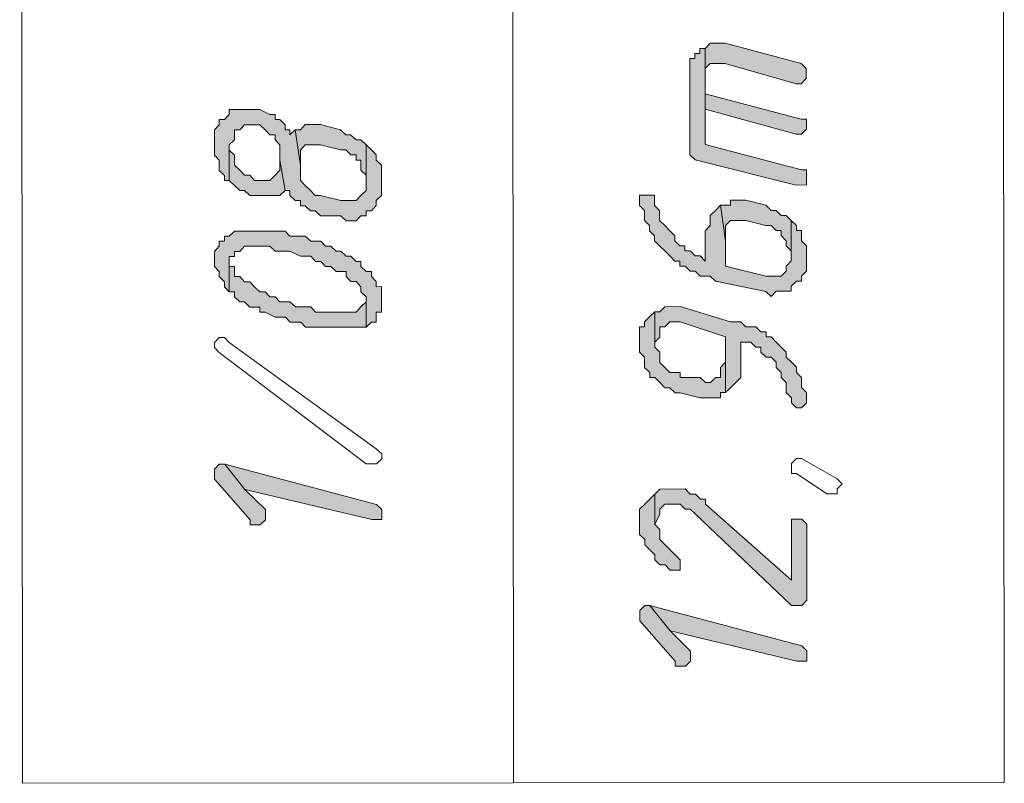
# Model space of a CAD drawing. Header units: inches. Extents: x -5850 to 5646, y 8947 to 13007.
# Tile 28 of 256: x -3538 to -3456, y 9575 to 9639. Entities that reach past the tile are written whole.
import ezdxf

# ---------------------------------------------------------------- set-up
doc = ezdxf.new("R2010")
doc.units = ezdxf.units.IN
doc.header["$MEASUREMENT"] = 0
for name, color, linetype in [('at_Entity', 7, 'Continuous'), ('at_Rect', 7, 'Continuous'), ('at_Solid', 7, 'Continuous')]:
    doc.layers.add(name, color=color, linetype=linetype)

msp = doc.modelspace()

# ---------------------------------------------------------------- hatches: boundary and pattern name
at = {"layer": 'at_Solid', "lineweight": 20}
for points in [[(-3480.579, 9636.155), (-3480.574, 9631.086), (-3480.577, 9634.047), (-3480.577, 9634.465), (-3480.154, 9634.89), (-3478.888, 9634.891), (-3472.97, 9633.206), (-3472.546, 9633.207), (-3472.128, 9633.631), (-3472.129, 9634.055), (-3472.129, 9634.473), (-3472.548, 9634.896), (-3478.89, 9636.58), (-3480.156, 9636.579)], [(-3481.843, 9634.464), (-3481.837, 9627.287), (-3481.413, 9626.864), (-3472.963, 9624.758), (-3472.121, 9624.759), (-3472.121, 9625.606), (-3472.122, 9626.025), (-3472.54, 9626.024), (-3480.572, 9628.131), (-3480.579, 9636.155), (-3481.003, 9636.155), (-3481.002, 9635.736), (-3481.421, 9635.736), (-3481.42, 9635.312), (-3481.844, 9635.312), (-3481.844, 9634.888)], [(-3480.574, 9631.086), (-3472.966, 9628.985), (-3472.543, 9628.985), (-3472.125, 9629.404), (-3472.125, 9629.828), (-3472.125, 9630.252), (-3472.544, 9630.251), (-3480.576, 9632.352), (-3480.577, 9634.047)], [(-3521.531, 9628.518), (-3521.53, 9627.252), (-3521.139, 9626.828), (-3521.138, 9625.981), (-3520.692, 9625.563), (-3520.691, 9625.139), (-3520.301, 9625.14), (-3520.304, 9628.095), (-3519.858, 9628.519), (-3519.859, 9629.361), (-3519.413, 9629.362), (-3519.023, 9629.786), (-3517.74, 9629.787), (-3517.294, 9629.364), (-3516.903, 9628.946), (-3516.457, 9628.946), (-3516.456, 9628.522), (-3516.066, 9628.099), (-3516.065, 9626.833), (-3515.616, 9624.296), (-3515.226, 9624.297), (-3515.225, 9623.878), (-3514.779, 9623.455), (-3514.333, 9623.455), (-3514.332, 9623.031), (-3513.942, 9623.032), (-3513.496, 9622.608), (-3513.105, 9622.609), (-3512.659, 9622.191), (-3510.986, 9622.192), (-3510.539, 9621.769), (-3509.703, 9621.77), (-3509.313, 9622.194), (-3508.867, 9622.194), (-3508.867, 9622.613), (-3508.421, 9622.613), (-3508.031, 9623.037), (-3508.032, 9623.461), (-3507.586, 9623.885), (-3507.587, 9624.727), (-3507.588, 9626.417), (-3508.035, 9626.84), (-3508.035, 9627.264), (-3508.426, 9627.682), (-3508.872, 9628.105), (-3508.869, 9624.302), (-3509.314, 9623.884), (-3509.704, 9623.459), (-3510.987, 9623.458), (-3512.66, 9623.881), (-3513.106, 9623.88), (-3513.497, 9624.298), (-3513.944, 9624.721), (-3514.334, 9625.145), (-3514.336, 9626.411), (-3514.784, 9629.366), (-3515.23, 9628.947), (-3515.23, 9629.365), (-3515.621, 9629.365), (-3515.621, 9629.789), (-3516.068, 9630.212), (-3516.458, 9630.212), (-3516.458, 9630.636), (-3516.904, 9630.635), (-3517.741, 9631.053), (-3520.306, 9631.051), (-3520.306, 9630.632), (-3520.696, 9630.208), (-3521.142, 9630.208), (-3521.142, 9629.784), (-3521.532, 9629.36), (-3521.531, 9628.942)], [(-3514.784, 9629.366), (-3514.336, 9626.411), (-3514.337, 9627.677), (-3513.947, 9628.101), (-3512.664, 9628.102), (-3510.991, 9627.68), (-3510.545, 9627.68), (-3510.154, 9627.262), (-3509.708, 9627.263), (-3509.707, 9626.839), (-3509.317, 9626.839), (-3509.316, 9625.991), (-3508.87, 9625.574), (-3508.869, 9625.15), (-3508.872, 9628.105), (-3509.319, 9628.529), (-3509.709, 9628.528), (-3510.155, 9628.952), (-3510.546, 9628.951), (-3510.992, 9629.369), (-3512.666, 9629.792), (-3513.948, 9629.79), (-3514.338, 9629.366)], [(-3520.301, 9625.14), (-3519.855, 9624.716), (-3519.408, 9624.293), (-3519.018, 9624.293), (-3518.571, 9623.875), (-3516.062, 9623.878), (-3515.616, 9624.296), (-3516.065, 9626.833), (-3516.064, 9625.985), (-3516.454, 9625.567), (-3516.9, 9625.143), (-3518.182, 9625.141), (-3518.573, 9625.565), (-3519.019, 9625.565), (-3519.41, 9625.982), (-3519.856, 9626.406), (-3519.857, 9627.253), (-3520.303, 9627.671), (-3520.304, 9628.095)], [(-3486.06, 9623.481), (-3486.06, 9623.057), (-3485.636, 9622.633), (-3485.635, 9621.791), (-3485.211, 9621.368), (-3485.211, 9620.944), (-3484.786, 9620.526), (-3484.786, 9620.102), (-3484.367, 9619.679), (-3483.943, 9619.255), (-3483.519, 9618.838), (-3483.095, 9618.414), (-3482.671, 9618.415), (-3482.671, 9617.991), (-3482.252, 9617.991), (-3481.828, 9617.573), (-3481.404, 9617.574), (-3480.986, 9617.15), (-3480.138, 9617.151), (-3479.714, 9616.728), (-3475.492, 9615.889), (-3475.068, 9615.466), (-3474.644, 9615.89), (-3473.378, 9615.891), (-3473.379, 9616.309), (-3472.955, 9616.734), (-3472.532, 9616.734), (-3472.532, 9617.158), (-3472.114, 9617.582), (-3472.115, 9618.424), (-3472.116, 9619.69), (-3472.535, 9620.113), (-3472.535, 9620.955), (-3472.959, 9620.955), (-3472.96, 9621.379), (-3473.384, 9621.802), (-3473.381, 9618.847), (-3473.381, 9618.423), (-3473.804, 9617.999), (-3473.804, 9617.58), (-3474.227, 9617.156), (-3475.493, 9617.155), (-3478.873, 9617.994), (-3478.875, 9620.108), (-3479.301, 9623.063), (-3479.719, 9622.639), (-3480.143, 9622.22), (-3480.142, 9621.372), (-3480.565, 9620.948), (-3480.563, 9618.416), (-3480.987, 9618.84), (-3481.406, 9618.84), (-3481.83, 9619.257), (-3482.254, 9619.257), (-3482.254, 9619.681), (-3482.672, 9619.68), (-3483.096, 9620.104), (-3483.097, 9620.528), (-3483.521, 9620.946), (-3483.945, 9621.369), (-3484.369, 9621.792), (-3484.37, 9622.634), (-3484.789, 9623.058), (-3484.789, 9623.482), (-3484.789, 9623.905), (-3486.061, 9623.904)], [(-3479.301, 9623.063), (-3478.875, 9620.108), (-3478.876, 9621.373), (-3478.453, 9621.798), (-3477.187, 9621.799), (-3475.497, 9621.376), (-3475.073, 9621.377), (-3474.649, 9620.953), (-3474.231, 9620.954), (-3474.23, 9620.536), (-3473.806, 9620.112), (-3473.806, 9619.688), (-3473.381, 9619.265), (-3473.381, 9618.847), (-3473.384, 9621.802), (-3473.808, 9622.226), (-3474.232, 9622.225), (-3474.65, 9622.643), (-3475.074, 9622.643), (-3475.498, 9623.066), (-3477.188, 9623.488), (-3478.454, 9623.487), (-3478.454, 9623.063), (-3478.878, 9623.063)], [(-3521.522, 9618.804), (-3521.522, 9617.956), (-3521.131, 9617.538), (-3521.13, 9617.114), (-3520.684, 9616.691), (-3520.684, 9616.267), (-3520.293, 9615.849), (-3520.295, 9618.805), (-3519.849, 9618.805), (-3519.85, 9619.223), (-3519.404, 9619.224), (-3519.014, 9619.648), (-3516.895, 9619.65), (-3516.448, 9619.226), (-3515.221, 9619.228), (-3514.329, 9618.81), (-3513.492, 9618.811), (-3513.102, 9618.387), (-3512.655, 9618.388), (-3512.265, 9617.964), (-3511.819, 9617.965), (-3511.372, 9617.547), (-3510.536, 9617.548), (-3510.535, 9617.124), (-3510.145, 9616.7), (-3509.698, 9616.701), (-3509.308, 9616.277), (-3509.307, 9615.859), (-3508.861, 9615.436), (-3508.859, 9612.898), (-3508.413, 9613.323), (-3508.022, 9613.323), (-3508.023, 9614.165), (-3507.577, 9614.165), (-3507.578, 9615.013), (-3507.579, 9616.279), (-3508.025, 9616.278), (-3508.025, 9616.702), (-3508.416, 9617.126), (-3508.417, 9617.55), (-3508.863, 9617.549), (-3509.309, 9617.967), (-3509.31, 9618.391), (-3509.7, 9618.39), (-3510.146, 9618.814), (-3510.537, 9618.813), (-3510.983, 9619.231), (-3511.374, 9619.231), (-3511.82, 9619.654), (-3512.266, 9619.654), (-3512.657, 9620.077), (-3513.493, 9620.077), (-3513.94, 9620.5), (-3515.222, 9620.499), (-3515.613, 9620.917), (-3519.851, 9620.913), (-3520.297, 9620.494), (-3520.687, 9620.494), (-3520.687, 9620.07), (-3521.133, 9620.07), (-3521.133, 9619.646), (-3521.523, 9619.222)], [(-3520.293, 9615.849), (-3519.847, 9615.85), (-3519.846, 9615.426), (-3519.4, 9615.002), (-3519.01, 9615.003), (-3518.563, 9614.579), (-3517.727, 9614.58), (-3517.726, 9614.156), (-3517.28, 9614.157), (-3516.443, 9613.739), (-3515.607, 9613.74), (-3515.216, 9613.317), (-3514.324, 9613.317), (-3513.933, 9612.894), (-3508.859, 9612.898), (-3508.861, 9615.436), (-3508.86, 9615.012), (-3509.306, 9614.588), (-3509.696, 9614.164), (-3513.098, 9614.16), (-3513.488, 9614.584), (-3514.771, 9614.583), (-3515.218, 9615.006), (-3516.054, 9615.005), (-3516.445, 9615.429), (-3516.891, 9615.429), (-3517.282, 9615.852), (-3517.728, 9615.852), (-3518.174, 9616.269), (-3518.565, 9616.693), (-3519.011, 9616.692), (-3519.402, 9617.116), (-3519.848, 9617.116), (-3519.849, 9617.958), (-3520.295, 9617.957), (-3520.295, 9618.381)], [(-3484.781, 9614.186), (-3484.778, 9611.654), (-3484.361, 9612.078), (-3484.361, 9612.92), (-3483.938, 9612.921), (-3483.514, 9613.345), (-3482.667, 9613.346), (-3478.868, 9612.083), (-3478.864, 9607.438), (-3478.44, 9607.857), (-3478.017, 9608.281), (-3477.593, 9608.705), (-3477.596, 9611.66), (-3476.754, 9611.661), (-3476.335, 9611.238), (-3475.912, 9611.238), (-3475.911, 9610.82), (-3475.487, 9610.397), (-3475.063, 9610.397), (-3474.639, 9609.973), (-3474.639, 9609.55), (-3474.22, 9609.126), (-3474.22, 9608.708), (-3473.795, 9608.285), (-3473.795, 9607.443), (-3473.371, 9607.019), (-3473.37, 9606.595), (-3472.946, 9606.172), (-3472.522, 9606.172), (-3472.104, 9606.596), (-3472.105, 9607.02), (-3472.105, 9607.444), (-3472.524, 9607.862), (-3472.524, 9608.71), (-3472.949, 9609.127), (-3472.949, 9609.551), (-3473.373, 9609.975), (-3473.797, 9610.398), (-3473.798, 9610.822), (-3474.222, 9611.24), (-3474.641, 9611.663), (-3475.065, 9612.087), (-3475.489, 9612.086), (-3475.489, 9612.51), (-3475.913, 9612.51), (-3476.337, 9612.927), (-3477.179, 9612.927), (-3477.598, 9613.35), (-3478.445, 9613.349), (-3482.668, 9614.611), (-3483.939, 9614.61), (-3484.362, 9614.186)], [(-3486.05, 9612.077), (-3486.049, 9610.811), (-3485.625, 9610.387), (-3485.624, 9609.54), (-3485.2, 9609.116), (-3485.2, 9608.698), (-3484.776, 9608.699), (-3484.357, 9608.275), (-3483.933, 9607.852), (-3483.509, 9607.852), (-3483.085, 9607.434), (-3482.661, 9607.435), (-3480.977, 9607.012), (-3479.287, 9607.014), (-3479.287, 9607.438), (-3478.864, 9607.438), (-3478.866, 9609.97), (-3479.289, 9609.546), (-3479.289, 9608.703), (-3479.707, 9608.703), (-3480.13, 9608.279), (-3480.554, 9608.279), (-3480.978, 9608.702), (-3482.662, 9608.7), (-3482.663, 9609.119), (-3483.51, 9609.118), (-3483.935, 9609.541), (-3484.359, 9609.965), (-3484.359, 9610.812), (-3484.778, 9611.23), (-3484.781, 9614.186), (-3485.204, 9613.767), (-3485.628, 9613.343), (-3485.627, 9612.919), (-3486.051, 9612.919), (-3486.051, 9612.501)], [(-3521.506, 9600.641), (-3521.506, 9600.217), (-3518.547, 9596.841), (-3518.547, 9596.417), (-3517.71, 9596.418), (-3517.265, 9596.842), (-3517.265, 9597.266), (-3517.265, 9597.684), (-3518.996, 9599.372), (-3520.67, 9601.484), (-3521.116, 9601.484), (-3521.506, 9601.06)], [(-3520.67, 9601.484), (-3518.996, 9599.372), (-3508.398, 9596.85), (-3507.562, 9596.851), (-3507.562, 9597.693), (-3508.009, 9598.116)], [(-3486.037, 9596.87), (-3486.036, 9595.604), (-3485.611, 9595.181), (-3485.611, 9594.757), (-3485.187, 9594.333), (-3484.763, 9593.91), (-3484.762, 9593.492), (-3484.344, 9593.068), (-3483.92, 9593.069), (-3483.496, 9592.645), (-3482.648, 9592.646), (-3482.649, 9593.494), (-3483.073, 9593.911), (-3483.497, 9594.335), (-3483.921, 9594.758), (-3484.346, 9595.182), (-3484.346, 9596.024), (-3484.765, 9596.447), (-3484.767, 9598.979), (-3485.191, 9598.56), (-3485.614, 9598.136), (-3486.037, 9597.712), (-3486.037, 9597.294)], [(-3484.767, 9598.979), (-3484.765, 9596.447), (-3484.347, 9597.295), (-3484.348, 9597.713), (-3483.924, 9598.138), (-3482.653, 9598.139), (-3482.234, 9597.715), (-3481.811, 9597.716), (-3481.386, 9597.298), (-3473.355, 9589.699), (-3472.507, 9589.699), (-3472.09, 9590.124), (-3472.095, 9596.458), (-3472.514, 9596.882), (-3473.361, 9596.881), (-3473.357, 9591.812), (-3480.545, 9598.141), (-3480.545, 9598.564), (-3480.969, 9598.564), (-3481.388, 9598.982), (-3481.812, 9598.982), (-3482.236, 9599.405), (-3484.349, 9599.403)], [(-3486.03, 9588.84), (-3486.029, 9588.422), (-3483.065, 9585.045), (-3483.065, 9584.621), (-3482.223, 9584.622), (-3481.799, 9585.046), (-3481.8, 9585.47), (-3481.8, 9585.888), (-3483.491, 9587.582), (-3485.183, 9589.688), (-3485.606, 9589.688), (-3486.03, 9589.264)], [(-3485.183, 9589.688), (-3483.491, 9587.582), (-3472.927, 9585.054), (-3472.085, 9585.055), (-3472.086, 9585.897), (-3472.504, 9586.32)]]:
    msp.add_hatch(color=7, dxfattribs=at).paths.add_polyline_path(points)

# ---------------------------------------------------------------- linework, layer by layer
at = {"layer": 'at_Entity', "color": 7, "lineweight": 20}
for p, q in [((-3496.556, 9574.895), (-3496.785, 9831.293)), ((-3480.156, 9636.579), (-3480.579, 9636.155)), ((-3478.89, 9636.58), (-3480.156, 9636.579)), ((-3472.548, 9634.896), (-3478.89, 9636.58)), ((-3481.002, 9635.736), (-3481.421, 9635.736)), ((-3481.421, 9635.736), (-3481.42, 9635.312)), ((-3480.579, 9636.155), (-3481.003, 9636.155)), ((-3481.003, 9636.155), (-3481.002, 9635.736)), ((-3480.579, 9636.155), (-3480.574, 9631.086)), ((-3480.572, 9628.131), (-3480.579, 9636.155)), ((-3481.42, 9635.312), (-3481.844, 9635.312)), ((-3481.844, 9635.312), (-3481.844, 9634.888)), ((-3481.844, 9634.888), (-3481.843, 9634.464)), ((-3480.577, 9634.465), (-3480.154, 9634.89)), ((-3480.154, 9634.89), (-3478.888, 9634.891)), ((-3478.888, 9634.891), (-3472.97, 9633.206)), ((-3472.129, 9634.473), (-3472.548, 9634.896)), ((-3481.843, 9634.464), (-3481.837, 9627.287)), ((-3480.577, 9634.047), (-3480.577, 9634.465)), ((-3472.129, 9634.055), (-3472.129, 9634.473)), ((-3480.576, 9632.352), (-3480.577, 9634.047)), ((-3480.577, 9634.047), (-3480.574, 9631.086)), ((-3480.574, 9631.086), (-3480.577, 9634.047)), ((-3472.546, 9633.207), (-3472.128, 9633.631)), ((-3472.128, 9633.631), (-3472.129, 9634.055)), ((-3472.97, 9633.206), (-3472.546, 9633.207)), ((-3472.544, 9630.251), (-3480.576, 9632.352)), ((-3517.741, 9631.053), (-3520.306, 9631.051)), ((-3520.306, 9631.051), (-3520.306, 9630.632)), ((-3516.904, 9630.635), (-3517.741, 9631.053)), ((-3480.574, 9631.086), (-3472.966, 9628.985)), ((-3520.696, 9630.208), (-3521.142, 9630.208)), ((-3521.142, 9630.208), (-3521.142, 9629.784)), ((-3520.306, 9630.632), (-3520.696, 9630.208)), ((-3516.458, 9630.636), (-3516.904, 9630.635)), ((-3516.458, 9630.212), (-3516.458, 9630.636)), ((-3516.068, 9630.212), (-3516.458, 9630.212)), ((-3515.621, 9629.789), (-3516.068, 9630.212)), ((-3472.125, 9630.252), (-3472.544, 9630.251)), ((-3472.125, 9629.828), (-3472.125, 9630.252)), ((-3521.142, 9629.784), (-3521.532, 9629.36)), ((-3521.532, 9629.36), (-3521.531, 9628.942)), ((-3519.859, 9629.361), (-3519.413, 9629.362)), ((-3519.858, 9628.519), (-3519.859, 9629.361)), ((-3519.413, 9629.362), (-3519.023, 9629.786)), ((-3519.023, 9629.786), (-3517.74, 9629.787)), ((-3517.74, 9629.787), (-3517.294, 9629.364)), ((-3517.294, 9629.364), (-3517.294, 9629.364)), ((-3517.294, 9629.364), (-3516.903, 9628.946)), ((-3515.621, 9629.365), (-3515.621, 9629.789)), ((-3515.23, 9629.365), (-3515.621, 9629.365)), ((-3514.784, 9629.366), (-3515.23, 9628.947)), ((-3515.23, 9628.947), (-3515.23, 9629.365)), ((-3514.784, 9629.366), (-3514.336, 9626.411)), ((-3514.338, 9629.366), (-3514.784, 9629.366)), ((-3514.336, 9626.411), (-3514.784, 9629.366)), ((-3513.948, 9629.79), (-3514.338, 9629.366)), ((-3512.666, 9629.792), (-3513.948, 9629.79)), ((-3510.992, 9629.369), (-3512.666, 9629.792)), ((-3510.546, 9628.951), (-3510.992, 9629.369)), ((-3472.543, 9628.985), (-3472.125, 9629.404)), ((-3472.125, 9629.404), (-3472.125, 9629.828)), ((-3521.531, 9628.942), (-3521.531, 9628.518)), ((-3521.531, 9628.518), (-3521.53, 9627.252)), ((-3520.304, 9628.095), (-3519.858, 9628.519)), ((-3516.903, 9628.946), (-3516.457, 9628.946)), ((-3516.457, 9628.946), (-3516.456, 9628.522)), ((-3516.456, 9628.522), (-3516.066, 9628.099)), ((-3510.155, 9628.952), (-3510.546, 9628.951)), ((-3509.709, 9628.528), (-3510.155, 9628.952)), ((-3509.319, 9628.529), (-3509.709, 9628.528)), ((-3508.872, 9628.105), (-3509.319, 9628.529)), ((-3472.966, 9628.985), (-3472.543, 9628.985)), ((-3520.303, 9627.671), (-3520.304, 9628.095)), ((-3520.304, 9628.095), (-3520.301, 9625.14)), ((-3520.301, 9625.14), (-3520.304, 9628.095)), ((-3520.304, 9628.095), (-3520.304, 9628.095)), ((-3519.857, 9627.253), (-3520.303, 9627.671)), ((-3516.066, 9628.099), (-3516.065, 9626.833)), ((-3514.337, 9627.677), (-3513.947, 9628.101)), ((-3514.336, 9626.411), (-3514.337, 9627.677)), ((-3514.337, 9627.677), (-3514.337, 9627.677)), ((-3513.947, 9628.101), (-3512.664, 9628.102)), ((-3512.664, 9628.102), (-3510.991, 9627.68)), ((-3510.991, 9627.68), (-3510.545, 9627.68)), ((-3510.545, 9627.68), (-3510.154, 9627.262)), ((-3508.869, 9625.15), (-3508.872, 9628.105)), ((-3508.872, 9628.105), (-3508.872, 9628.105)), ((-3508.426, 9627.682), (-3508.872, 9628.105)), ((-3508.872, 9628.105), (-3508.869, 9624.302)), ((-3508.035, 9627.264), (-3508.426, 9627.682)), ((-3508.426, 9627.682), (-3508.426, 9627.682)), ((-3472.54, 9626.024), (-3480.572, 9628.131)), ((-3521.53, 9627.252), (-3521.139, 9626.828)), ((-3521.139, 9626.828), (-3521.138, 9625.981)), ((-3519.856, 9626.406), (-3519.857, 9627.253)), ((-3515.616, 9624.296), (-3516.065, 9626.833)), ((-3516.065, 9626.833), (-3516.064, 9625.985)), ((-3516.065, 9626.833), (-3515.616, 9624.296)), ((-3510.154, 9627.262), (-3509.708, 9627.263)), ((-3509.708, 9627.263), (-3509.707, 9626.839)), ((-3509.707, 9626.839), (-3509.317, 9626.839)), ((-3509.317, 9626.839), (-3509.316, 9625.991)), ((-3508.035, 9626.84), (-3508.035, 9627.264)), ((-3507.588, 9626.417), (-3508.035, 9626.84)), ((-3481.837, 9627.287), (-3481.837, 9627.287)), ((-3481.837, 9627.287), (-3481.413, 9626.864)), ((-3481.413, 9626.864), (-3472.963, 9624.758)), ((-3521.138, 9625.981), (-3520.692, 9625.563)), ((-3519.41, 9625.982), (-3519.856, 9626.406)), ((-3519.019, 9625.565), (-3519.41, 9625.982)), ((-3519.41, 9625.982), (-3519.41, 9625.982)), ((-3516.064, 9625.985), (-3516.454, 9625.567)), ((-3514.334, 9625.145), (-3514.336, 9626.411)), ((-3509.316, 9625.991), (-3508.87, 9625.574)), ((-3507.587, 9624.727), (-3507.588, 9626.417)), ((-3472.122, 9626.025), (-3472.54, 9626.024)), ((-3472.121, 9625.606), (-3472.122, 9626.025)), ((-3520.692, 9625.563), (-3520.691, 9625.139)), ((-3520.691, 9625.139), (-3520.301, 9625.14)), ((-3520.301, 9625.14), (-3519.855, 9624.716)), ((-3518.573, 9625.565), (-3519.019, 9625.565)), ((-3518.182, 9625.141), (-3518.573, 9625.565)), ((-3516.9, 9625.143), (-3518.182, 9625.141)), ((-3516.454, 9625.567), (-3516.9, 9625.143)), ((-3516.454, 9625.567), (-3516.454, 9625.567)), ((-3513.944, 9624.721), (-3514.334, 9625.145)), ((-3508.87, 9625.574), (-3508.869, 9625.15)), ((-3472.121, 9624.759), (-3472.121, 9625.606)), ((-3519.855, 9624.716), (-3519.855, 9624.716)), ((-3519.855, 9624.716), (-3519.408, 9624.293)), ((-3519.408, 9624.293), (-3519.018, 9624.293)), ((-3519.018, 9624.293), (-3518.571, 9623.875)), ((-3516.062, 9623.878), (-3515.616, 9624.296)), ((-3515.616, 9624.296), (-3515.226, 9624.297)), ((-3515.226, 9624.297), (-3515.225, 9623.878)), ((-3513.497, 9624.298), (-3513.944, 9624.721)), ((-3513.106, 9623.88), (-3513.497, 9624.298)), ((-3513.497, 9624.298), (-3513.497, 9624.298)), ((-3508.869, 9624.302), (-3509.314, 9623.884)), ((-3507.586, 9623.885), (-3507.587, 9624.727)), ((-3472.963, 9624.758), (-3472.121, 9624.759)), ((-3518.571, 9623.875), (-3516.062, 9623.878)), ((-3515.225, 9623.878), (-3514.779, 9623.455)), ((-3514.779, 9623.455), (-3514.333, 9623.455)), ((-3514.333, 9623.455), (-3514.332, 9623.031)), ((-3512.66, 9623.881), (-3513.106, 9623.88)), ((-3510.987, 9623.458), (-3512.66, 9623.881)), ((-3509.704, 9623.459), (-3510.987, 9623.458)), ((-3509.314, 9623.884), (-3509.704, 9623.459)), ((-3509.314, 9623.884), (-3509.314, 9623.884)), ((-3508.032, 9623.461), (-3507.586, 9623.885)), ((-3508.031, 9623.037), (-3508.032, 9623.461)), ((-3484.789, 9623.905), (-3486.061, 9623.904)), ((-3486.061, 9623.904), (-3486.06, 9623.481)), ((-3486.06, 9623.481), (-3486.06, 9623.057)), ((-3484.789, 9623.482), (-3484.789, 9623.905)), ((-3484.789, 9623.058), (-3484.789, 9623.482)), ((-3477.188, 9623.488), (-3478.454, 9623.487)), ((-3478.454, 9623.487), (-3478.454, 9623.063)), ((-3475.498, 9623.066), (-3477.188, 9623.488)), ((-3514.332, 9623.031), (-3513.942, 9623.032)), ((-3513.942, 9623.032), (-3513.496, 9622.608)), ((-3513.496, 9622.608), (-3513.105, 9622.609)), ((-3513.105, 9622.609), (-3512.659, 9622.191)), ((-3508.867, 9622.194), (-3508.867, 9622.613)), ((-3508.867, 9622.613), (-3508.421, 9622.613)), ((-3508.421, 9622.613), (-3508.031, 9623.037)), ((-3486.06, 9623.057), (-3486.06, 9623.057)), ((-3486.06, 9623.057), (-3485.636, 9622.633)), ((-3485.636, 9622.633), (-3485.635, 9621.791)), ((-3484.37, 9622.634), (-3484.789, 9623.058)), ((-3484.369, 9621.792), (-3484.37, 9622.634)), ((-3479.719, 9622.639), (-3480.143, 9622.22)), ((-3479.301, 9623.063), (-3479.719, 9622.639)), ((-3479.719, 9622.639), (-3479.719, 9622.639)), ((-3479.301, 9623.063), (-3478.875, 9620.108)), ((-3478.878, 9623.063), (-3479.301, 9623.063)), ((-3478.875, 9620.108), (-3479.301, 9623.063)), ((-3478.454, 9623.063), (-3478.878, 9623.063)), ((-3475.074, 9622.643), (-3475.498, 9623.066)), ((-3474.65, 9622.643), (-3475.074, 9622.643)), ((-3474.232, 9622.225), (-3474.65, 9622.643)), ((-3512.659, 9622.191), (-3510.986, 9622.192)), ((-3510.986, 9622.192), (-3510.539, 9621.769)), ((-3510.539, 9621.769), (-3509.703, 9621.77)), ((-3509.703, 9621.77), (-3509.313, 9622.194)), ((-3509.313, 9622.194), (-3508.867, 9622.194)), ((-3485.635, 9621.791), (-3485.211, 9621.368)), ((-3483.945, 9621.369), (-3484.369, 9621.792)), ((-3480.143, 9622.22), (-3480.142, 9621.372)), ((-3478.876, 9621.373), (-3478.453, 9621.798)), ((-3478.453, 9621.798), (-3477.187, 9621.799)), ((-3477.187, 9621.799), (-3475.497, 9621.376)), ((-3473.808, 9622.226), (-3474.232, 9622.225)), ((-3473.384, 9621.802), (-3473.808, 9622.226)), ((-3473.381, 9618.847), (-3473.384, 9621.802)), ((-3473.384, 9621.802), (-3473.384, 9621.802)), ((-3472.96, 9621.379), (-3473.384, 9621.802)), ((-3473.384, 9621.802), (-3473.381, 9618.847)), ((-3519.851, 9620.913), (-3520.297, 9620.494)), ((-3515.613, 9620.917), (-3519.851, 9620.913)), ((-3515.222, 9620.499), (-3515.613, 9620.917)), ((-3485.211, 9621.368), (-3485.211, 9620.944)), ((-3485.211, 9620.944), (-3484.786, 9620.526)), ((-3483.521, 9620.946), (-3483.945, 9621.369)), ((-3483.945, 9621.369), (-3483.945, 9621.369)), ((-3483.097, 9620.528), (-3483.521, 9620.946)), ((-3480.142, 9621.372), (-3480.565, 9620.948)), ((-3480.565, 9620.948), (-3480.563, 9618.416)), ((-3478.875, 9620.108), (-3478.876, 9621.373)), ((-3478.876, 9621.373), (-3478.876, 9621.373)), ((-3475.497, 9621.376), (-3475.073, 9621.377)), ((-3475.073, 9621.377), (-3474.649, 9620.953)), ((-3474.649, 9620.953), (-3474.231, 9620.954)), ((-3474.231, 9620.954), (-3474.23, 9620.536)), ((-3472.959, 9620.955), (-3472.96, 9621.379)), ((-3472.535, 9620.955), (-3472.959, 9620.955)), ((-3472.535, 9620.113), (-3472.535, 9620.955)), ((-3520.297, 9620.494), (-3520.687, 9620.494)), ((-3520.687, 9620.494), (-3520.687, 9620.07)), ((-3513.94, 9620.5), (-3515.222, 9620.499)), ((-3513.493, 9620.077), (-3513.94, 9620.5)), ((-3484.786, 9620.526), (-3484.786, 9620.102)), ((-3484.786, 9620.102), (-3484.367, 9619.679)), ((-3483.096, 9620.104), (-3483.097, 9620.528)), ((-3482.672, 9619.68), (-3483.096, 9620.104)), ((-3478.873, 9617.994), (-3478.875, 9620.108)), ((-3474.23, 9620.536), (-3473.806, 9620.112)), ((-3473.806, 9620.112), (-3473.806, 9619.688)), ((-3472.116, 9619.69), (-3472.535, 9620.113)), ((-3521.133, 9619.646), (-3521.523, 9619.222)), ((-3520.687, 9620.07), (-3521.133, 9620.07)), ((-3521.133, 9620.07), (-3521.133, 9619.646)), ((-3519.404, 9619.224), (-3519.014, 9619.648)), ((-3519.014, 9619.648), (-3516.895, 9619.65)), ((-3516.895, 9619.65), (-3516.448, 9619.226)), ((-3512.657, 9620.077), (-3513.493, 9620.077)), ((-3512.266, 9619.654), (-3512.657, 9620.077)), ((-3511.82, 9619.654), (-3512.266, 9619.654)), ((-3511.374, 9619.231), (-3511.82, 9619.654)), ((-3484.367, 9619.679), (-3484.367, 9619.679)), ((-3484.367, 9619.679), (-3483.943, 9619.255)), ((-3482.254, 9619.681), (-3482.672, 9619.68)), ((-3482.254, 9619.257), (-3482.254, 9619.681)), ((-3473.806, 9619.688), (-3473.381, 9619.265)), ((-3472.115, 9618.424), (-3472.116, 9619.69)), ((-3521.523, 9619.222), (-3521.523, 9619.222)), ((-3521.523, 9619.222), (-3521.522, 9618.804)), ((-3521.522, 9618.804), (-3521.522, 9617.956)), ((-3520.293, 9615.849), (-3520.295, 9618.805)), ((-3520.295, 9618.805), (-3519.849, 9618.805)), ((-3519.85, 9619.223), (-3519.404, 9619.224)), ((-3519.849, 9618.805), (-3519.85, 9619.223)), ((-3516.448, 9619.226), (-3515.221, 9619.228)), ((-3515.221, 9619.228), (-3514.329, 9618.81)), ((-3514.329, 9618.81), (-3513.492, 9618.811)), ((-3513.492, 9618.811), (-3513.102, 9618.387)), ((-3510.983, 9619.231), (-3511.374, 9619.231)), ((-3510.537, 9618.813), (-3510.983, 9619.231)), ((-3510.146, 9618.814), (-3510.537, 9618.813)), ((-3509.7, 9618.39), (-3510.146, 9618.814)), ((-3483.943, 9619.255), (-3483.519, 9618.838)), ((-3483.519, 9618.838), (-3483.519, 9618.838)), ((-3483.519, 9618.838), (-3483.095, 9618.414)), ((-3481.83, 9619.257), (-3482.254, 9619.257)), ((-3481.406, 9618.84), (-3481.83, 9619.257)), ((-3480.987, 9618.84), (-3481.406, 9618.84)), ((-3480.563, 9618.416), (-3480.987, 9618.84)), ((-3473.381, 9619.265), (-3473.381, 9618.847)), ((-3473.381, 9618.847), (-3473.381, 9618.423)), ((-3521.522, 9617.956), (-3521.131, 9617.538)), ((-3520.295, 9617.957), (-3520.295, 9618.381)), ((-3520.295, 9618.381), (-3520.293, 9615.849)), ((-3519.849, 9617.958), (-3520.295, 9617.957)), ((-3519.848, 9617.116), (-3519.849, 9617.958)), ((-3513.102, 9618.387), (-3512.655, 9618.388)), ((-3512.655, 9618.388), (-3512.265, 9617.964)), ((-3512.265, 9617.964), (-3511.819, 9617.965)), ((-3511.819, 9617.965), (-3511.372, 9617.547)), ((-3509.31, 9618.391), (-3509.7, 9618.39)), ((-3509.309, 9617.967), (-3509.31, 9618.391)), ((-3508.863, 9617.549), (-3509.309, 9617.967)), ((-3483.095, 9618.414), (-3482.671, 9618.415)), ((-3482.671, 9618.415), (-3482.671, 9617.991)), ((-3482.671, 9617.991), (-3482.252, 9617.991)), ((-3482.252, 9617.991), (-3481.828, 9617.573)), ((-3480.563, 9618.416), (-3480.563, 9618.416)), ((-3475.493, 9617.155), (-3478.873, 9617.994)), ((-3473.381, 9618.423), (-3473.804, 9617.999)), ((-3473.804, 9617.999), (-3473.804, 9617.58)), ((-3472.114, 9617.582), (-3472.115, 9618.424)), ((-3521.131, 9617.538), (-3521.13, 9617.114)), ((-3521.13, 9617.114), (-3521.13, 9617.114)), ((-3521.13, 9617.114), (-3520.684, 9616.691)), ((-3519.402, 9617.116), (-3519.848, 9617.116)), ((-3519.011, 9616.692), (-3519.402, 9617.116)), ((-3511.372, 9617.547), (-3510.536, 9617.548)), ((-3510.536, 9617.548), (-3510.535, 9617.124)), ((-3510.535, 9617.124), (-3510.145, 9616.7)), ((-3508.417, 9617.55), (-3508.863, 9617.549)), ((-3508.416, 9617.126), (-3508.417, 9617.55)), ((-3508.025, 9616.702), (-3508.416, 9617.126)), ((-3481.828, 9617.573), (-3481.404, 9617.574)), ((-3481.404, 9617.574), (-3480.986, 9617.15)), ((-3480.986, 9617.15), (-3480.138, 9617.151)), ((-3480.138, 9617.151), (-3479.714, 9616.728)), ((-3474.227, 9617.156), (-3475.493, 9617.155)), ((-3473.804, 9617.58), (-3474.227, 9617.156)), ((-3473.804, 9617.58), (-3473.804, 9617.58)), ((-3472.532, 9617.158), (-3472.114, 9617.582)), ((-3472.532, 9616.734), (-3472.532, 9617.158)), ((-3520.684, 9616.691), (-3520.684, 9616.267)), ((-3520.684, 9616.267), (-3520.293, 9615.849)), ((-3518.565, 9616.693), (-3519.011, 9616.692)), ((-3518.174, 9616.269), (-3518.565, 9616.693)), ((-3517.728, 9615.852), (-3518.174, 9616.269)), ((-3510.145, 9616.7), (-3509.698, 9616.701)), ((-3509.698, 9616.701), (-3509.308, 9616.277)), ((-3509.308, 9616.277), (-3509.307, 9615.859)), ((-3508.025, 9616.278), (-3508.025, 9616.702)), ((-3507.579, 9616.279), (-3508.025, 9616.278)), ((-3507.578, 9615.013), (-3507.579, 9616.279)), ((-3479.714, 9616.728), (-3475.492, 9615.889)), ((-3473.379, 9616.309), (-3472.955, 9616.734)), ((-3473.378, 9615.891), (-3473.379, 9616.309)), ((-3472.955, 9616.734), (-3472.532, 9616.734)), ((-3520.293, 9615.849), (-3519.847, 9615.85)), ((-3519.847, 9615.85), (-3519.846, 9615.426)), ((-3519.846, 9615.426), (-3519.4, 9615.002)), ((-3517.282, 9615.852), (-3517.728, 9615.852)), ((-3516.891, 9615.429), (-3517.282, 9615.852)), ((-3516.445, 9615.429), (-3516.891, 9615.429)), ((-3516.054, 9615.005), (-3516.445, 9615.429)), ((-3509.307, 9615.859), (-3508.861, 9615.436)), ((-3508.859, 9612.898), (-3508.861, 9615.436)), ((-3508.861, 9615.436), (-3508.86, 9615.012)), ((-3508.861, 9615.436), (-3508.859, 9612.898)), ((-3475.492, 9615.889), (-3475.492, 9615.889)), ((-3475.492, 9615.889), (-3475.068, 9615.466)), ((-3475.068, 9615.466), (-3474.644, 9615.89)), ((-3475.068, 9615.466), (-3475.068, 9615.466)), ((-3474.644, 9615.89), (-3473.378, 9615.891)), ((-3519.4, 9615.002), (-3519.01, 9615.003)), ((-3519.01, 9615.003), (-3518.563, 9614.579)), ((-3518.563, 9614.579), (-3517.727, 9614.58)), ((-3517.727, 9614.58), (-3517.726, 9614.156)), ((-3515.218, 9615.006), (-3516.054, 9615.005)), ((-3514.771, 9614.583), (-3515.218, 9615.006)), ((-3513.488, 9614.584), (-3514.771, 9614.583)), ((-3513.098, 9614.16), (-3513.488, 9614.584)), ((-3509.306, 9614.588), (-3509.696, 9614.164)), ((-3508.86, 9615.012), (-3509.306, 9614.588)), ((-3509.306, 9614.588), (-3509.306, 9614.588)), ((-3507.577, 9614.165), (-3507.578, 9615.013)), ((-3483.939, 9614.61), (-3484.362, 9614.186)), ((-3482.668, 9614.611), (-3483.939, 9614.61)), ((-3478.445, 9613.349), (-3482.668, 9614.611)), ((-3517.726, 9614.156), (-3517.28, 9614.157)), ((-3517.28, 9614.157), (-3516.443, 9613.739)), ((-3516.443, 9613.739), (-3515.607, 9613.74)), ((-3515.607, 9613.74), (-3515.216, 9613.317)), ((-3509.696, 9614.164), (-3513.098, 9614.16)), ((-3508.022, 9613.323), (-3508.023, 9614.165)), ((-3508.023, 9614.165), (-3507.577, 9614.165)), ((-3485.204, 9613.767), (-3485.628, 9613.343)), ((-3484.781, 9614.186), (-3485.204, 9613.767)), ((-3485.204, 9613.767), (-3485.204, 9613.767)), ((-3484.781, 9614.186), (-3484.778, 9611.654)), ((-3484.362, 9614.186), (-3484.781, 9614.186)), ((-3484.778, 9611.23), (-3484.781, 9614.186)), ((-3515.216, 9613.317), (-3514.324, 9613.317)), ((-3514.324, 9613.317), (-3513.933, 9612.894)), ((-3513.933, 9612.894), (-3508.859, 9612.898)), ((-3508.859, 9612.898), (-3508.413, 9613.323)), ((-3508.413, 9613.323), (-3508.022, 9613.323)), ((-3485.627, 9612.919), (-3486.051, 9612.919)), ((-3486.051, 9612.919), (-3486.051, 9612.501)), ((-3485.628, 9613.343), (-3485.627, 9612.919)), ((-3484.361, 9612.92), (-3483.938, 9612.921)), ((-3484.361, 9612.078), (-3484.361, 9612.92)), ((-3483.938, 9612.921), (-3483.514, 9613.345)), ((-3483.514, 9613.345), (-3482.667, 9613.346)), ((-3482.667, 9613.346), (-3478.868, 9612.083)), ((-3477.598, 9613.35), (-3478.445, 9613.349)), ((-3477.179, 9612.927), (-3477.598, 9613.35)), ((-3476.337, 9612.927), (-3477.179, 9612.927)), ((-3475.913, 9612.51), (-3476.337, 9612.927)), ((-3521.516, 9611.621), (-3521.126, 9612.045)), ((-3521.126, 9612.045), (-3520.68, 9612.046)), ((-3520.68, 9612.046), (-3520.289, 9611.622)), ((-3486.051, 9612.501), (-3486.05, 9612.077)), ((-3486.05, 9612.077), (-3486.049, 9610.811)), ((-3484.778, 9611.654), (-3484.361, 9612.078)), ((-3478.868, 9612.083), (-3478.864, 9607.438)), ((-3475.489, 9612.51), (-3475.913, 9612.51)), ((-3475.489, 9612.086), (-3475.489, 9612.51)), ((-3475.065, 9612.087), (-3475.489, 9612.086)), ((-3474.641, 9611.663), (-3475.065, 9612.087)), ((-3521.516, 9611.197), (-3521.516, 9611.621)), ((-3521.125, 9610.78), (-3521.516, 9611.197)), ((-3520.289, 9611.622), (-3520.289, 9611.622)), ((-3520.289, 9611.622), (-3508.013, 9602.761)), ((-3484.778, 9611.654), (-3484.778, 9611.654)), ((-3484.359, 9610.812), (-3484.778, 9611.23)), ((-3477.596, 9611.66), (-3476.754, 9611.661)), ((-3477.593, 9608.705), (-3477.596, 9611.66)), ((-3476.754, 9611.661), (-3476.335, 9611.238)), ((-3476.335, 9611.238), (-3475.912, 9611.238)), ((-3475.912, 9611.238), (-3475.911, 9610.82)), ((-3474.222, 9611.24), (-3474.641, 9611.663)), ((-3473.798, 9610.822), (-3474.222, 9611.24)), ((-3474.222, 9611.24), (-3474.222, 9611.24)), ((-3508.848, 9601.495), (-3521.125, 9610.78)), ((-3486.049, 9610.811), (-3485.625, 9610.387)), ((-3485.625, 9610.387), (-3485.624, 9609.54)), ((-3484.359, 9609.965), (-3484.359, 9610.812)), ((-3475.911, 9610.82), (-3475.487, 9610.397)), ((-3475.487, 9610.397), (-3475.063, 9610.397)), ((-3475.063, 9610.397), (-3474.639, 9609.973)), ((-3473.797, 9610.398), (-3473.798, 9610.822)), ((-3473.373, 9609.975), (-3473.797, 9610.398)), ((-3485.624, 9609.54), (-3485.2, 9609.116)), ((-3483.935, 9609.541), (-3484.359, 9609.965)), ((-3483.51, 9609.118), (-3483.935, 9609.541)), ((-3483.935, 9609.541), (-3483.935, 9609.541)), ((-3478.866, 9609.97), (-3479.289, 9609.546)), ((-3479.289, 9609.546), (-3479.289, 9608.703)), ((-3478.864, 9607.438), (-3478.866, 9609.97)), ((-3478.866, 9609.97), (-3478.866, 9609.97)), ((-3474.639, 9609.973), (-3474.639, 9609.55)), ((-3474.639, 9609.55), (-3474.22, 9609.126)), ((-3472.949, 9609.551), (-3473.373, 9609.975)), ((-3473.373, 9609.975), (-3473.373, 9609.975)), ((-3472.949, 9609.127), (-3472.949, 9609.551)), ((-3485.2, 9609.116), (-3485.2, 9608.698)), ((-3485.2, 9608.698), (-3484.776, 9608.699)), ((-3484.776, 9608.699), (-3484.357, 9608.275)), ((-3482.663, 9609.119), (-3483.51, 9609.118)), ((-3482.662, 9608.7), (-3482.663, 9609.119)), ((-3480.978, 9608.702), (-3482.662, 9608.7)), ((-3480.554, 9608.279), (-3480.978, 9608.702)), ((-3479.707, 9608.703), (-3480.13, 9608.279)), ((-3479.289, 9608.703), (-3479.707, 9608.703)), ((-3478.017, 9608.281), (-3477.593, 9608.705)), ((-3474.22, 9609.126), (-3474.22, 9608.708)), ((-3474.22, 9608.708), (-3473.795, 9608.285)), ((-3472.524, 9608.71), (-3472.949, 9609.127)), ((-3472.524, 9607.862), (-3472.524, 9608.71)), ((-3484.357, 9608.275), (-3484.357, 9608.275)), ((-3484.357, 9608.275), (-3483.933, 9607.852)), ((-3483.933, 9607.852), (-3483.509, 9607.852)), ((-3483.509, 9607.852), (-3483.085, 9607.434)), ((-3480.13, 9608.279), (-3480.554, 9608.279)), ((-3478.864, 9607.438), (-3478.44, 9607.857)), ((-3478.44, 9607.857), (-3478.017, 9608.281)), ((-3478.44, 9607.857), (-3478.44, 9607.857)), ((-3478.017, 9608.281), (-3478.017, 9608.281)), ((-3473.795, 9608.285), (-3473.795, 9607.443)), ((-3472.105, 9607.444), (-3472.524, 9607.862)), ((-3483.085, 9607.434), (-3482.661, 9607.435)), ((-3482.661, 9607.435), (-3480.977, 9607.012)), ((-3480.977, 9607.012), (-3479.287, 9607.014)), ((-3479.287, 9607.014), (-3479.287, 9607.438)), ((-3479.287, 9607.438), (-3478.864, 9607.438)), ((-3473.795, 9607.443), (-3473.371, 9607.019)), ((-3473.371, 9607.019), (-3473.37, 9606.595)), ((-3472.105, 9607.02), (-3472.105, 9607.444)), ((-3472.104, 9606.596), (-3472.105, 9607.02)), ((-3473.37, 9606.595), (-3473.37, 9606.595)), ((-3473.37, 9606.595), (-3472.946, 9606.172)), ((-3472.946, 9606.172), (-3472.522, 9606.172)), ((-3472.522, 9606.172), (-3472.104, 9606.596)), ((-3508.013, 9602.761), (-3507.567, 9602.343)), ((-3507.567, 9602.343), (-3507.566, 9601.92)), ((-3521.116, 9601.484), (-3521.506, 9601.06)), ((-3520.67, 9601.484), (-3521.116, 9601.484)), ((-3520.67, 9601.484), (-3518.996, 9599.372)), ((-3508.009, 9598.116), (-3520.67, 9601.484)), ((-3518.996, 9599.372), (-3520.67, 9601.484)), ((-3508.402, 9601.495), (-3508.848, 9601.495)), ((-3508.012, 9601.495), (-3508.402, 9601.495)), ((-3508.402, 9601.495), (-3508.402, 9601.495)), ((-3507.566, 9601.92), (-3508.012, 9601.495)), ((-3473.366, 9601.526), (-3472.942, 9601.951)), ((-3473.365, 9600.684), (-3473.366, 9601.526)), ((-3473.366, 9601.526), (-3473.366, 9601.526)), ((-3472.942, 9601.951), (-3472.518, 9601.951)), ((-3472.518, 9601.951), (-3469.561, 9600.264)), ((-3521.506, 9601.06), (-3521.506, 9600.641)), ((-3521.506, 9600.641), (-3521.506, 9600.217)), ((-3472.941, 9600.685), (-3473.365, 9600.684)), ((-3470.408, 9598.992), (-3472.941, 9600.685)), ((-3472.941, 9600.685), (-3472.941, 9600.685)), ((-3521.506, 9600.217), (-3518.547, 9596.841)), ((-3469.561, 9600.264), (-3469.561, 9600.264)), ((-3469.561, 9600.264), (-3469.143, 9599.84)), ((-3469.143, 9599.84), (-3469.561, 9599.416)), ((-3518.996, 9599.372), (-3508.398, 9596.85)), ((-3517.265, 9597.684), (-3518.996, 9599.372)), ((-3484.767, 9598.979), (-3485.191, 9598.56)), ((-3484.349, 9599.403), (-3484.767, 9598.979)), ((-3484.767, 9598.979), (-3484.765, 9596.447)), ((-3484.765, 9596.447), (-3484.767, 9598.979)), ((-3484.767, 9598.979), (-3484.767, 9598.979)), ((-3482.236, 9599.405), (-3484.349, 9599.403)), ((-3481.812, 9598.982), (-3482.236, 9599.405)), ((-3481.388, 9598.982), (-3481.812, 9598.982)), ((-3480.969, 9598.564), (-3481.388, 9598.982)), ((-3469.56, 9598.992), (-3470.408, 9598.992)), ((-3469.561, 9599.416), (-3469.56, 9598.992)), ((-3507.562, 9597.693), (-3508.009, 9598.116)), ((-3485.614, 9598.136), (-3486.037, 9597.712)), ((-3485.191, 9598.56), (-3485.614, 9598.136)), ((-3485.614, 9598.136), (-3485.614, 9598.136)), ((-3484.348, 9597.713), (-3483.924, 9598.138)), ((-3483.924, 9598.138), (-3482.653, 9598.139)), ((-3482.653, 9598.139), (-3482.234, 9597.715)), ((-3480.545, 9598.564), (-3480.969, 9598.564)), ((-3480.545, 9598.141), (-3480.545, 9598.564)), ((-3473.357, 9591.812), (-3480.545, 9598.141)), ((-3517.265, 9597.266), (-3517.265, 9597.684)), ((-3517.265, 9596.842), (-3517.265, 9597.266)), ((-3507.562, 9596.851), (-3507.562, 9597.693)), ((-3507.562, 9597.693), (-3507.562, 9597.693)), ((-3486.037, 9597.712), (-3486.037, 9597.294)), ((-3486.037, 9597.294), (-3486.037, 9596.87)), ((-3484.765, 9596.447), (-3484.347, 9597.295)), ((-3484.347, 9597.295), (-3484.348, 9597.713)), ((-3482.234, 9597.715), (-3481.811, 9597.716)), ((-3481.811, 9597.716), (-3481.386, 9597.298)), ((-3481.386, 9597.298), (-3473.355, 9589.699)), ((-3518.547, 9596.841), (-3518.547, 9596.417)), ((-3518.547, 9596.417), (-3517.71, 9596.418)), ((-3517.71, 9596.418), (-3517.265, 9596.842)), ((-3508.398, 9596.85), (-3507.562, 9596.851)), ((-3486.037, 9596.87), (-3486.036, 9595.604)), ((-3484.765, 9596.447), (-3484.765, 9596.447)), ((-3484.346, 9596.024), (-3484.765, 9596.447)), ((-3472.514, 9596.882), (-3473.361, 9596.881)), ((-3473.361, 9596.881), (-3473.357, 9591.812)), ((-3472.095, 9596.458), (-3472.514, 9596.882)), ((-3472.09, 9590.124), (-3472.095, 9596.458)), ((-3486.036, 9595.604), (-3485.611, 9595.181)), ((-3484.346, 9595.182), (-3484.346, 9596.024)), ((-3485.611, 9595.181), (-3485.611, 9594.757)), ((-3485.611, 9594.757), (-3485.187, 9594.333)), ((-3483.921, 9594.758), (-3484.346, 9595.182)), ((-3483.497, 9594.335), (-3483.921, 9594.758)), ((-3485.187, 9594.333), (-3485.187, 9594.333)), ((-3485.187, 9594.333), (-3484.763, 9593.91)), ((-3484.763, 9593.91), (-3484.762, 9593.492)), ((-3483.073, 9593.911), (-3483.497, 9594.335)), ((-3483.497, 9594.335), (-3483.497, 9594.335)), ((-3482.649, 9593.494), (-3483.073, 9593.911)), ((-3484.762, 9593.492), (-3484.344, 9593.068)), ((-3484.344, 9593.068), (-3483.92, 9593.069)), ((-3483.92, 9593.069), (-3483.496, 9592.645)), ((-3482.648, 9592.646), (-3482.649, 9593.494)), ((-3482.649, 9593.494), (-3482.649, 9593.494)), ((-3483.496, 9592.645), (-3482.648, 9592.646)), ((-3485.606, 9589.688), (-3486.03, 9589.264)), ((-3485.183, 9589.688), (-3485.606, 9589.688)), ((-3485.183, 9589.688), (-3483.491, 9587.582)), ((-3472.504, 9586.32), (-3485.183, 9589.688)), ((-3483.491, 9587.582), (-3485.183, 9589.688)), ((-3473.355, 9589.699), (-3472.507, 9589.699)), ((-3472.507, 9589.699), (-3472.09, 9590.124)), ((-3486.03, 9589.264), (-3486.03, 9588.84)), ((-3486.03, 9588.84), (-3486.029, 9588.422)), ((-3486.029, 9588.422), (-3483.065, 9585.045)), ((-3483.491, 9587.582), (-3472.927, 9585.054)), ((-3481.8, 9585.888), (-3483.491, 9587.582)), ((-3481.8, 9585.47), (-3481.8, 9585.888)), ((-3472.086, 9585.897), (-3472.504, 9586.32)), ((-3472.085, 9585.055), (-3472.086, 9585.897)), ((-3472.086, 9585.897), (-3472.086, 9585.897)), ((-3483.065, 9585.045), (-3483.065, 9584.621)), ((-3482.223, 9584.622), (-3481.799, 9585.046)), ((-3481.799, 9585.046), (-3481.8, 9585.47)), ((-3472.927, 9585.054), (-3472.085, 9585.055)), ((-3483.065, 9584.621), (-3482.223, 9584.622))]:
    msp.add_line(p, q, dxfattribs=at)
at = {"layer": 'at_Rect', "color": 7, "lineweight": 20}
for p, q in [((-3455.603, 9574.931), (-3455.832, 9831.329)), ((-3537.777, 9831.256), (-3537.548, 9574.858)), ((-3455.603, 9574.931), (-3537.548, 9574.858))]:
    msp.add_line(p, q, dxfattribs=at)

doc.saveas('drawing.dxf')
